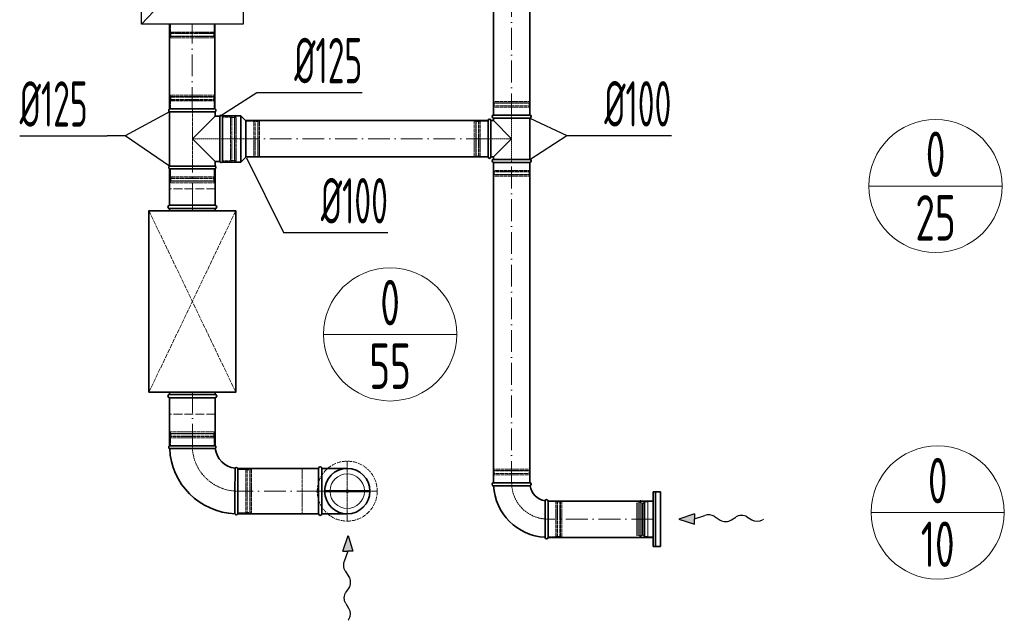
# Model space of a CAD drawing. Header units: millimetres. Extents: x 8221 to 89444, y -105166 to -5578.
# Tile 26 of 118: x 32703 to 35413, y -73420 to -71766. Entities that reach past the tile are written whole.
import ezdxf
from ezdxf.enums import TextEntityAlignment as Align

# ---------------------------------------------------------------- set-up
doc = ezdxf.new("R2010")
doc.units = ezdxf.units.MM
for name, pattern in [('ACAD_ISO02W100', [15, 12, -3]), ('ACAD_ISO10W100', [18, 12, -3, 0, -3]), ('phl_thick', [0])]:
    doc.linetypes.add(name, pattern=pattern)
for name, color, linetype, lineweight in [('VZT_05 ETA (ODVOD) - OBRYS', 6, 'Continuous', 35), ('VZT_06 ETA (ODVOD) - OSA', 6, 'ACAD_ISO10W100', 5), ('VZT_08 ETA (ODVOD) - SKRYTÉ', 6, 'ACAD_ISO02W100', 5), ('VZT_21 ZAŘÍZENÍ - OBRYS', 1, 'Continuous', 30), ('VZT_22 ZAŘÍZENÍ - DETAIL', 8, 'Continuous', 5), ('VZT_30 DISTRIBUČNÍ PRVKY - OBRYS', 1, 'Continuous', 35), ('VZT_31 DISTRIBUČNÍ PRVKY - OSA', 8, 'ACAD_ISO10W100', 5), ('VZT_32 DISTRIBUČNÍ PRVKY - DETAIL', 8, 'Continuous', 5), ('VZT_33 DISTRIBUČNÍ PRVKY - SKRYTÉ', 8, 'ACAD_ISO02W100', 5), ('VZT_35 TLUMIČE HLUKU - OBRYS', 1, 'Continuous', 35), ('VZT_36 TLUMIČE HLUKU - OSA', 1, 'ACAD_ISO10W100', 5), ('VZT_37 TLUMIČE HLUKU - DETAIL', 8, 'ACAD_ISO02W100', 5), ('VZT_50 POPIS - OBECNE', 7, 'Continuous', 13), ('VZT_52 POPIS - DISTRIBUCE', 7, 'Continuous', 5), ('VZT_60_KOTY - DIMENZE', 7, 'Continuous', 5)]:
    doc.layers.add(name, color=color, linetype=linetype, lineweight=lineweight)
doc.layers.add('VZT_07 ETA (ODVOD) - NETISK', color=8, linetype='ACAD_ISO02W100', lineweight=5, plot=False)
doc.layers.add('VZT_39 TLUMIČE HLUKU - NETISK', color=8, linetype='ACAD_ISO02W100', lineweight=5, plot=False)
doc.styles.add('EVORA_125', font='isocp.shx', dxfattribs={"width": 0.6, "height": 125})
doc.styles.add('JS', font='isocp.shx', dxfattribs={"width": 0.6, "height": 125})

# ---------------------------------------------------------------- blocks, each defined once
blk = doc.blocks.new('*U41')
at = {"layer": 'VZT_31 DISTRIBUČNÍ PRVKY - OSA', "color": 0}
for p, q in [((0, 16.5), (0, 82.62)), ((-82.62, 0), (-16.5, 0)), ((16.5, 0), (82.62, 0)), ((0, -82.62), (0, -16.5))]:
    blk.add_line(p, q, dxfattribs=at)
at = {"layer": 'VZT_31 DISTRIBUČNÍ PRVKY - OSA', "color": 0, "linetype": 'Continuous'}
for p, q in [((-8.25, 0), (8.25, 0)), ((0, -8.25), (0, 8.25))]:
    blk.add_line(p, q, dxfattribs=at)

msp = doc.modelspace()

# ---------------------------------------------------------------- linework, layer by layer
at = {"color": 8, "lineweight": 5}
for points in [[(34405.3, -73097.4), (34401.4, -73095.9), (34401.4, -73141.1)], [(34405.5, -73096.4), (34405.5, -73141.1)], [(34417.2, -73097.2), (34417.2, -73141.1)], [(34420.8, -73095.6), (34420.8, -73141.1)], [(34423.5, -73093.6), (34423.5, -73141.1)], [(34446.4, -73092.6), (34431.4, -73092.6), (34431.4, -73189.6), (34446.4, -73189.6)], [(34446.4, -73092.6), (34446.4, -73189.6)], [(34405.3, -73184.8), (34401.4, -73186.3), (34401.4, -73141.1)], [(34405.5, -73185.8), (34405.5, -73141.1)], [(34417.2, -73185), (34417.2, -73141.1)], [(34420.8, -73186.7), (34420.8, -73141.1)], [(34423.5, -73188.6), (34423.5, -73141.1)]]:
    msp.add_lwpolyline(points, dxfattribs=at)
for points in [[(34411.5, -73089), (34410.1, -73094.7, 0.060863), (34410, -73095.4), (34410, -73141.1)], [(34411.5, -73089), (34412.9, -73094.9, -0.058981), (34413, -73095.6), (34413, -73141.1)], [(34431.4, -73093.6), (34423.5, -73093.6, 0.291473), (34421.1, -73095.1, 0.291473)], [(34411.5, -73193.2), (34410.1, -73187.5, -0.060863), (34410, -73186.9), (34410, -73141.1)], [(34411.5, -73193.2), (34412.9, -73187.3, 0.058981), (34413, -73186.7), (34413, -73141.1)], [(34431.4, -73188.6), (34423.5, -73188.6, -0.291473), (34421.1, -73187.1, -0.291473)]]:
    msp.add_lwpolyline(points, format="xyb", dxfattribs=at)
for centre, radius, start, end in [((34410.8, -73105.5), 10.5, 52.1622, 120.2824), ((34417.6, -73093.4), 3.88, 263.3265, 332.5007), ((34410.8, -73176.8), 10.5, 239.7176, 307.8378), ((34417.6, -73188.9), 3.88, 27.4993, 96.6735)]:
    msp.add_arc(centre, radius, start, end, dxfattribs=at)
at = {"layer": 'VZT_05 ETA (ODVOD) - OBRYS'}
for p, q in [((33240.8, -72011.6), (33115.8, -72011.6)), ((33240.8, -72019.2), (33115.8, -72019.2)), ((33115.8, -72019.2), (33115.8, -72168.9)), ((33240.8, -72031.6), (33178.3, -72094.1)), ((33240.8, -72019.2), (33240.8, -72031.6)), ((33253.6, -72031.6), (33240.8, -72031.6)), ((33253.6, -72156.6), (33253.6, -72031.6)), ((33261.3, -72030.6), (33261.3, -72157.6)), ((33261.3, -72030.6), (33311.8, -72030.6)), ((33261.3, -72156.6), (33261.3, -72031.6)), ((33311.8, -72030.6), (33311.8, -72157.6)), ((33325.3, -72044.1), (33311.8, -72030.6)), ((33325.3, -72044.1), (33325.3, -72144.1)), ((33992, -72143.7), (33992, -72043.7)), ((34000, -72143.7), (34000, -72043.7)), ((34000, -72043.7), (34007, -72043.7)), ((34107, -72028.6), (34007, -72028.6)), ((34107, -72036.6), (34007, -72036.6)), ((34007, -72036.6), (34007, -72043.7)), ((34007, -72043.7), (34057, -72093.7)), ((34107, -72036.6), (34107, -72150.6)), ((33178.3, -72094.1), (33240.8, -72156.6)), ((34057, -72093.7), (34007, -72143.7)), ((33325.3, -72144.1), (33311.8, -72157.6)), ((34000, -72143.7), (34007, -72143.7)), ((34007, -72143.7), (34007, -72150.6)), ((34107, -72150.6), (34007, -72150.6)), ((33240.8, -72168.9), (33115.8, -72168.9)), ((33115.8, -72176.6), (33240.8, -72176.6)), ((33253.6, -72156.6), (33240.8, -72156.6)), ((33240.8, -72156.6), (33240.8, -72168.9)), ((33261.3, -72157.6), (33311.8, -72157.6)), ((34107, -72158.6), (34007, -72158.6)), ((33115.8, -72938.9), (33240.8, -72938.9)), ((33303.3, -73001.4), (33303.3, -73126.4)), ((34007, -73041.1), (34107, -73041.1)), ((34007, -73049.1), (34057.2, -73049.1)), ((34157, -73091.1), (34157, -73191.1)), ((34149, -73191.1), (34149, -73141))]:
    msp.add_line(p, q, dxfattribs=at)
for points in [[(34007, -70473.5), (34007, -72028.6)], [(34107, -70473.5), (34107, -72028.6)], [(33115.5, -71777.7), (33115.5, -72011.6)], [(33240.5, -71777.7), (33240.5, -72011.6)], [(33325.3, -72043.7), (33992, -72043.7)], [(33325.3, -72143.7), (33992, -72143.7)], [(33115.8, -72176.6), (33115.8, -72276.6)], [(33240.8, -72176.6), (33240.8, -72276.6)], [(34007, -72158.6), (34007, -73041.1)], [(34107, -72158.6), (34107, -73041.1)], [(33115.8, -72806.6), (33115.8, -72938.9)], [(33240.8, -72806.6), (33240.8, -72938.9)], [(34157, -73091.1), (34446.4, -73091.1)], [(34157, -73191.1), (34446.4, -73191.1)]]:
    msp.add_lwpolyline(points, dxfattribs=at)
at = {"layer": 'VZT_05 ETA (ODVOD) - OBRYS', "elevation": 0}
for points in [[(33303.3, -73001.4), (33525.6, -73001.4)], [(33525.6, -73001.4), (33525.6, -73126.4)], [(33534.6, -73001.4), (33534.6, -73126.4)], [(33534.6, -73001.4), (33604.6, -73001.4)], [(33303.3, -73126.4), (33525.6, -73126.4)], [(33534.6, -73126.4), (33604.6, -73126.4)]]:
    msp.add_lwpolyline(points, dxfattribs=at)
at = {"layer": 'VZT_05 ETA (ODVOD) - OBRYS'}
for centre, radius, start, end in [((33117.4, -72015.4), 4.17, 113.4678, 246.5322), ((33239.1, -72015.4), 4.17, 293.4678, 66.5322), ((33257.4, -72033.2), 4.17, 23.4678, 156.5322), ((33996, -72043.7), 4, 0, 180), ((34007, -72032.6), 4, 90, 270), ((34107, -72032.6), 4, 270, 90), ((33996, -72143.7), 4, 180, 0), ((34007, -72154.6), 4, 90, 270), ((34107, -72154.6), 4, 270, 90), ((33117.4, -72172.7), 4.17, 113.4678, 246.5322), ((33239.1, -72172.7), 4.17, 293.4678, 66.5322), ((33257.4, -72154.9), 4.17, 203.4678, 336.5322), ((33117.4, -72942.8), 4.17, 113.4678, 248.8928), ((33239.1, -72942.8), 4.17, 300.2981, 66.5322), ((33303.3, -72938.9), 187.5, 182.3607, 267.6393), ((33303.3, -72938.9), 62.5, 186.8302, 263.1698), ((33299.4, -73003.1), 4.17, 23.4678, 149.7019), ((33530.1, -73001.4), 4.5, 0, 180), ((33604.6, -73063.9), 62.5, 270, 90), ((34007, -73045.1), 4, 90, 270), ((34107, -73045.1), 4, 279.1478, 90), ((34157, -73041.1), 150, 183.0572, 266.9428), ((34157, -73041.1), 50, 189.1478, 260.8522), ((34153, -73091.1), 4, 0, 170.8522), ((33299.4, -73124.8), 4.17, 201.1072, 336.5322), ((33530.1, -73126.4), 4.5, 180, 0), ((34153, -73191.1), 4, 180, 0)]:
    msp.add_arc(centre, radius, start, end, dxfattribs=at)
for points, knots in [([(33241.2, -72946.4), (33241.2, -72946.4), (33241.1, -72946.4), (33240.8, -72946.4), (33240.5, -72946.4), (33239.5, -72946.4), (33238.7, -72946.4), (33235.5, -72946.4), (33232.4, -72946.4), (33223.5, -72946.5), (33217.3, -72946.5), (33203.2, -72946.5), (33195.3, -72946.6), (33179.1, -72946.6), (33170.9, -72946.6), (33155, -72946.6), (33147.6, -72946.6), (33134.4, -72946.6), (33128.8, -72946.7), (33121.8, -72946.7), (33119.7, -72946.7), (33116.7, -72946.7), (33115.9, -72946.7), (33115.9, -72946.7)], [197.067977, 197.067977, 197.067977, 197.067977, 201.792196, 201.792196, 209.190204, 209.190204, 218.040239, 218.040239, 237.760854, 237.760854, 262.206108, 262.206108, 286.831239, 286.831239, 311.323072, 311.323072, 335.946087, 335.946087, 360.704397, 360.704397, 377.088273, 377.088273, 394.105327, 394.105327, 394.105327, 394.105327]), ([(33295.8, -73001), (33295.8, -73001), (33295.8, -73002.6), (33295.8, -73008.7), (33295.7, -73013.2), (33295.7, -73024.6), (33295.7, -73031.4), (33295.6, -73046.4), (33295.6, -73054.5), (33295.6, -73070.8), (33295.6, -73078.9), (33295.6, -73094.1), (33295.6, -73101.1), (33295.5, -73112.9), (33295.5, -73117.6), (33295.5, -73124.2), (33295.5, -73126), (33295.5, -73126.3), (33295.5, -73126.3), (33295.5, -73126.3)], [0, 0, 0, 0, 24.235852, 24.235852, 48.531845, 48.531845, 73.024415, 73.024415, 97.570898, 97.570898, 122.078339, 122.078339, 146.53579, 146.53579, 170.957495, 170.957495, 195.359468, 195.359468, 197.168246, 197.168246, 197.168246, 197.168246]), ([(34057.2, -73049.1), (34063.6, -73049.1), (34069.9, -73049.1), (34081.9, -73049.1), (34087.5, -73049.1), (34097, -73049.1), (34100.8, -73049.1), (34106.1, -73049.1), (34107.5, -73049.1), (34107.7, -73049.1), (34107.7, -73049.1), (34107.7, -73049.1)], [78.71119, 78.71119, 78.71119, 78.71119, 97.804615, 97.804615, 117.523893, 117.523893, 137.264303, 137.264303, 156.831737, 156.831737, 157.874915, 157.874915, 157.874915, 157.874915]), ([(34149.1, -73090.5), (34149.1, -73090.5), (34149.1, -73091.6), (34149.1, -73096.1), (34149.1, -73099.5), (34149, -73108.4), (34149, -73113.8), (34149, -73125.7), (34149, -73132.2), (34149, -73139.5), (34149, -73140.2), (34149, -73141)], [157.874915, 157.874915, 157.874915, 157.874915, 176.103874, 176.103874, 195.460379, 195.460379, 215.101284, 215.101284, 234.82164, 234.82164, 237.034743, 237.034743, 237.034743, 237.034743])]:
    msp.add_open_spline(points, degree=3, knots=knots, dxfattribs=at)
at = {"layer": 'VZT_06 ETA (ODVOD) - OSA', "ltscale": 5}
for points in [[(34057, -72028.6), (34057, -70473.5)], [(33178, -72011.6), (33178, -71777.7)], [(33992, -72093.7), (33325.3, -72093.7)], [(33178.3, -72276.6), (33178.3, -72176.6)], [(34057, -73041.1), (34057, -72158.6)], [(33178.3, -72938.9), (33178.3, -72806.6)], [(34446.4, -73141.1), (34157, -73141.1)]]:
    msp.add_lwpolyline(points, dxfattribs=at)
at = {"layer": 'VZT_06 ETA (ODVOD) - OSA', "ltscale": 0.3}
for points in [[(34057, -72028.6), (34057, -72158.6)], [(33261.3, -72094.1), (33325.3, -72094.1)], [(33992, -72093.7), (34057, -72093.6)]]:
    msp.add_lwpolyline(points, dxfattribs=at)
at = {"layer": 'VZT_06 ETA (ODVOD) - OSA', "ltscale": 0.3, "elevation": 0}
for points in [[(33261.3, -72094.1), (33178.3, -72094.1)], [(33604.6, -72991.4), (33604.6, -73063.9)], [(33604.6, -73063.9), (33525.6, -73063.9)], [(33677.1, -73063.9), (33604.6, -73063.9)], [(33604.6, -73063.9), (33604.6, -73136.4)]]:
    msp.add_lwpolyline(points, dxfattribs=at)
msp.add_lwpolyline([(33303.3, -73063.9), (33303.3, -73063.9, -0.414214), (33178.3, -72938.9), (33178.3, -72938.9)], format="xyb", dxfattribs=at)
at = {"layer": 'VZT_06 ETA (ODVOD) - OSA', "ltscale": 0.3}
msp.add_lwpolyline([(34157, -73141.1), (34157, -73141.1, -0.414214), (34057, -73041.1), (34057, -73041.1)], format="xyb", dxfattribs=at)
at = {"layer": 'VZT_06 ETA (ODVOD) - OSA', "ltscale": 5, "elevation": 0}
msp.add_lwpolyline([(33525.6, -73063.9), (33303.3, -73063.9)], dxfattribs=at)
at = {"layer": 'VZT_07 ETA (ODVOD) - NETISK', "ltscale": 0.4}
for p, q in [((33118, -71777.7), (33118, -71799.7)), ((33118, -71799.7), (33238, -71799.7)), ((33119, -71799.7), (33119, -71803.2)), ((33237, -71799.7), (33237, -71803.2)), ((33238, -71777.7), (33238, -71799.7)), ((33117, -71803.2), (33239, -71803.2)), ((33117, -71803.2), (33117, -71803.7)), ((33117, -71803.7), (33239, -71803.7)), ((33117, -71810.7), (33239, -71810.7)), ((33117, -71810.7), (33117, -71811.2)), ((33117, -71811.2), (33239, -71811.2)), ((33118, -71811.7), (33238, -71811.7)), ((33118, -71811.7), (33118, -71815.7)), ((33118, -71815.7), (33238, -71815.7)), ((33119, -71803.7), (33119, -71810.7)), ((33119, -71811.2), (33119, -71811.7)), ((33237, -71803.7), (33237, -71810.7)), ((33237, -71811.2), (33237, -71811.7)), ((33238, -71811.7), (33238, -71815.7)), ((33239, -71803.2), (33239, -71803.7)), ((33239, -71810.7), (33239, -71811.2)), ((33239.3, -71978.1), (33117.3, -71978.1)), ((33117.3, -71978.6), (33117.3, -71978.1)), ((33239.3, -71978.6), (33117.3, -71978.6)), ((33239.3, -71985.6), (33117.3, -71985.6)), ((33117.3, -71986.1), (33117.3, -71985.6)), ((33239.3, -71986.1), (33117.3, -71986.1)), ((33238.3, -71973.6), (33118.3, -71973.6)), ((33118.3, -71977.6), (33118.3, -71973.6)), ((33238.3, -71977.6), (33118.3, -71977.6)), ((33238.3, -71989.6), (33118.3, -71989.6)), ((33118.3, -72011.6), (33118.3, -71989.6)), ((33119.3, -71978.1), (33119.3, -71977.6)), ((33119.3, -71985.6), (33119.3, -71978.6)), ((33119.3, -71989.6), (33119.3, -71986.1)), ((33237.3, -71978.1), (33237.3, -71977.6)), ((33237.3, -71985.6), (33237.3, -71978.6)), ((33237.3, -71989.6), (33237.3, -71986.1)), ((33238.3, -71977.6), (33238.3, -71973.6)), ((33238.3, -72011.6), (33238.3, -71989.6)), ((33239.3, -71978.6), (33239.3, -71978.1)), ((33239.3, -71986.1), (33239.3, -71985.6)), ((34106, -71990.6), (34008, -71990.6)), ((34008, -71990.6), (34008, -71994.6)), ((34106, -71990.6), (34106, -71994.6)), ((34107, -71995.1), (34007, -71995.1)), ((34007, -71995.1), (34007, -71995.6)), ((34107, -71995.6), (34007, -71995.6)), ((34107, -72002.6), (34007, -72002.6)), ((34007, -72002.6), (34007, -72003.1)), ((34107, -72003.1), (34007, -72003.1)), ((34106, -71994.6), (34008, -71994.6)), ((34106, -72006.6), (34008, -72006.6)), ((34008, -72006.6), (34008, -72028.6)), ((34009, -71994.6), (34009, -71995.1)), ((34009, -71995.6), (34009, -72002.6)), ((34009, -72003.1), (34009, -72006.6)), ((34105, -71994.6), (34105, -71995.1)), ((34105, -71995.6), (34105, -72002.6)), ((34105, -72003.1), (34105, -72006.6)), ((34106, -72006.6), (34106, -72028.6)), ((34107, -71995.1), (34107, -71995.6)), ((34107, -72002.6), (34107, -72003.1)), ((33261.3, -72034.1), (33283.3, -72034.1)), ((33283.3, -72154.1), (33283.3, -72034.1)), ((33283.3, -72035.1), (33286.8, -72035.1)), ((33286.8, -72155.1), (33286.8, -72033.1)), ((33286.8, -72033.1), (33287.3, -72033.1)), ((33287.3, -72155.1), (33287.3, -72033.1)), ((33287.3, -72035.1), (33294.3, -72035.1)), ((33294.3, -72155.1), (33294.3, -72033.1)), ((33294.3, -72033.1), (33294.8, -72033.1)), ((33294.8, -72155.1), (33294.8, -72033.1)), ((33294.8, -72035.1), (33295.3, -72035.1)), ((33295.3, -72154.1), (33295.3, -72034.1)), ((33295.3, -72034.1), (33299.3, -72034.1)), ((33299.3, -72154.1), (33299.3, -72034.1)), ((33350.8, -72144.1), (33350.8, -72044.1)), ((33351.3, -72044.1), (33350.8, -72044.1)), ((33351.3, -72144.1), (33351.3, -72044.1)), ((33358.3, -72144.1), (33358.3, -72044.1)), ((33358.8, -72044.1), (33358.3, -72044.1)), ((33358.8, -72144.1), (33358.8, -72044.1)), ((33954, -72142.7), (33954, -72044.7)), ((33958, -72044.7), (33954, -72044.7)), ((33958, -72142.7), (33958, -72044.7)), ((33958.5, -72143.7), (33958.5, -72043.7)), ((33959, -72043.7), (33958.5, -72043.7)), ((33959, -72143.7), (33959, -72043.7)), ((33966, -72143.7), (33966, -72043.7)), ((33966.5, -72043.7), (33966, -72043.7)), ((33966.5, -72143.7), (33966.5, -72043.7)), ((33970, -72142.7), (33970, -72044.7)), ((33992, -72044.7), (33970, -72044.7)), ((33347.3, -72045.1), (33325.3, -72045.1)), ((33347.3, -72143.1), (33347.3, -72045.1)), ((33350.8, -72046.1), (33347.3, -72046.1)), ((33358.3, -72046.1), (33351.3, -72046.1)), ((33359.3, -72046.1), (33358.8, -72046.1)), ((33359.3, -72143.1), (33359.3, -72045.1)), ((33363.3, -72045.1), (33359.3, -72045.1)), ((33363.3, -72143.1), (33363.3, -72045.1)), ((33958.5, -72045.7), (33958, -72045.7)), ((33966, -72045.7), (33959, -72045.7)), ((33970, -72045.7), (33966.5, -72045.7)), ((33283.3, -72153.1), (33286.8, -72153.1)), ((33287.3, -72153.1), (33294.3, -72153.1)), ((33294.8, -72153.1), (33295.3, -72153.1)), ((33347.3, -72143.1), (33325.3, -72143.1)), ((33350.8, -72142.1), (33347.3, -72142.1)), ((33351.3, -72144.1), (33350.8, -72144.1)), ((33358.3, -72142.1), (33351.3, -72142.1)), ((33358.8, -72144.1), (33358.3, -72144.1)), ((33359.3, -72142.1), (33358.8, -72142.1)), ((33363.3, -72143.1), (33359.3, -72143.1)), ((33958, -72142.7), (33954, -72142.7)), ((33958.5, -72141.7), (33958, -72141.7)), ((33959, -72143.7), (33958.5, -72143.7)), ((33966, -72141.7), (33959, -72141.7)), ((33966.5, -72143.7), (33966, -72143.7)), ((33970, -72141.7), (33966.5, -72141.7)), ((33992, -72142.7), (33970, -72142.7)), ((33118.3, -72198.6), (33118.3, -72176.6)), ((33238.3, -72198.6), (33238.3, -72176.6)), ((33261.3, -72154.1), (33283.3, -72154.1)), ((33286.8, -72155.1), (33287.3, -72155.1)), ((33294.3, -72155.1), (33294.8, -72155.1)), ((33295.3, -72154.1), (33299.3, -72154.1)), ((34008, -72158.6), (34008, -72180.6)), ((34106, -72158.6), (34106, -72180.6)), ((33239.3, -72202.1), (33117.3, -72202.1)), ((33117.3, -72202.6), (33117.3, -72202.1)), ((33239.3, -72202.6), (33117.3, -72202.6)), ((33238.3, -72198.6), (33118.3, -72198.6)), ((33119.3, -72202.1), (33119.3, -72198.6)), ((33119.3, -72209.6), (33119.3, -72202.6)), ((33237.3, -72202.1), (33237.3, -72198.6)), ((33237.3, -72209.6), (33237.3, -72202.6)), ((33239.3, -72202.6), (33239.3, -72202.1)), ((34107, -72184.1), (34007, -72184.1)), ((34007, -72184.1), (34007, -72184.6)), ((34107, -72184.6), (34007, -72184.6)), ((34107, -72191.6), (34007, -72191.6)), ((34007, -72191.6), (34007, -72192.1)), ((34107, -72192.1), (34007, -72192.1)), ((34106, -72180.6), (34008, -72180.6)), ((34106, -72192.6), (34008, -72192.6)), ((34008, -72192.6), (34008, -72196.6)), ((34106, -72196.6), (34008, -72196.6)), ((34009, -72180.6), (34009, -72184.1)), ((34009, -72184.6), (34009, -72191.6)), ((34009, -72192.1), (34009, -72192.6)), ((34105, -72180.6), (34105, -72184.1)), ((34105, -72184.6), (34105, -72191.6)), ((34105, -72192.1), (34105, -72192.6)), ((34106, -72192.6), (34106, -72196.6)), ((34107, -72184.1), (34107, -72184.6)), ((34107, -72191.6), (34107, -72192.1)), ((33239.3, -72209.6), (33117.3, -72209.6)), ((33117.3, -72210.1), (33117.3, -72209.6)), ((33239.3, -72210.1), (33117.3, -72210.1)), ((33238.3, -72210.6), (33118.3, -72210.6)), ((33118.3, -72214.6), (33118.3, -72210.6)), ((33238.3, -72214.6), (33118.3, -72214.6)), ((33119.3, -72210.6), (33119.3, -72210.1)), ((33237.3, -72210.6), (33237.3, -72210.1)), ((33238.3, -72214.6), (33238.3, -72210.6)), ((33239.3, -72210.1), (33239.3, -72209.6)), ((33117.3, -72905.4), (33239.3, -72905.4)), ((33117.3, -72905.9), (33117.3, -72905.4)), ((33117.3, -72905.9), (33239.3, -72905.9)), ((33118.3, -72900.9), (33238.3, -72900.9)), ((33118.3, -72904.9), (33118.3, -72900.9)), ((33118.3, -72904.9), (33238.3, -72904.9)), ((33119.3, -72905.4), (33119.3, -72904.9)), ((33119.3, -72912.9), (33119.3, -72905.9)), ((33237.3, -72905.4), (33237.3, -72904.9)), ((33237.3, -72912.9), (33237.3, -72905.9)), ((33238.3, -72904.9), (33238.3, -72900.9)), ((33239.3, -72905.9), (33239.3, -72905.4)), ((33117.3, -72912.9), (33239.3, -72912.9)), ((33117.3, -72913.4), (33117.3, -72912.9)), ((33117.3, -72913.4), (33239.3, -72913.4)), ((33118.3, -72916.9), (33238.3, -72916.9)), ((33118.3, -72938.9), (33118.3, -72916.9)), ((33119.3, -72916.9), (33119.3, -72913.4)), ((33237.3, -72916.9), (33237.3, -72913.4)), ((33238.3, -72938.9), (33238.3, -72916.9)), ((33239.3, -72913.4), (33239.3, -72912.9)), ((33303.3, -73003.9), (33325.3, -73003.9)), ((33325.3, -73003.9), (33325.3, -73123.9)), ((33325.3, -73004.9), (33328.8, -73004.9)), ((33328.8, -73002.9), (33328.8, -73124.9)), ((33328.8, -73002.9), (33329.3, -73002.9)), ((33329.3, -73002.9), (33329.3, -73124.9)), ((33329.3, -73004.9), (33336.3, -73004.9)), ((33336.3, -73002.9), (33336.3, -73124.9)), ((33336.3, -73002.9), (33336.8, -73002.9)), ((33336.8, -73002.9), (33336.8, -73124.9)), ((33336.8, -73004.9), (33337.3, -73004.9)), ((33337.3, -73003.9), (33337.3, -73123.9)), ((33337.3, -73003.9), (33341.3, -73003.9)), ((33341.3, -73003.9), (33341.3, -73123.9)), ((34007, -73007.6), (34107, -73007.6)), ((34007, -73008.1), (34007, -73007.6)), ((34007, -73008.1), (34107, -73008.1)), ((34007, -73015.1), (34107, -73015.1)), ((34007, -73015.6), (34007, -73015.1)), ((34007, -73015.6), (34107, -73015.6)), ((34008, -73003.1), (34106, -73003.1)), ((34008, -73007.1), (34008, -73003.1)), ((34008, -73007.1), (34106, -73007.1)), ((34008, -73019.1), (34106, -73019.1)), ((34008, -73041.1), (34008, -73019.1)), ((34009, -73007.6), (34009, -73007.1)), ((34009, -73015.1), (34009, -73008.1)), ((34009, -73019.1), (34009, -73015.6)), ((34105, -73007.6), (34105, -73007.1)), ((34105, -73015.1), (34105, -73008.1)), ((34105, -73019.1), (34105, -73015.6)), ((34106, -73007.1), (34106, -73003.1)), ((34106, -73041.1), (34106, -73019.1)), ((34107, -73008.1), (34107, -73007.6)), ((34107, -73015.6), (34107, -73015.1)), ((34179, -73092.1), (34157, -73092.1)), ((34179, -73190.1), (34179, -73092.1)), ((34182.5, -73093.1), (34179, -73093.1)), ((34182.5, -73191.1), (34182.5, -73091.1)), ((34183, -73091.1), (34182.5, -73091.1)), ((34183, -73191.1), (34183, -73091.1)), ((34190, -73093.1), (34183, -73093.1)), ((34190, -73191.1), (34190, -73091.1)), ((34190.5, -73091.1), (34190, -73091.1)), ((34190.5, -73191.1), (34190.5, -73091.1)), ((34191, -73093.1), (34190.5, -73093.1)), ((34191, -73190.1), (34191, -73092.1)), ((34195, -73092.1), (34191, -73092.1)), ((34195, -73190.1), (34195, -73092.1)), ((33303.3, -73123.9), (33325.3, -73123.9)), ((33325.3, -73122.9), (33328.8, -73122.9)), ((33328.8, -73124.9), (33329.3, -73124.9)), ((33329.3, -73122.9), (33336.3, -73122.9)), ((33336.3, -73124.9), (33336.8, -73124.9)), ((33336.8, -73122.9), (33337.3, -73122.9)), ((33337.3, -73123.9), (33341.3, -73123.9)), ((34179, -73190.1), (34157, -73190.1)), ((34182.5, -73189.1), (34179, -73189.1)), ((34183, -73191.1), (34182.5, -73191.1)), ((34190, -73189.1), (34183, -73189.1)), ((34190.5, -73191.1), (34190, -73191.1)), ((34191, -73189.1), (34190.5, -73189.1)), ((34195, -73190.1), (34191, -73190.1))]:
    msp.add_line(p, q, dxfattribs=at)
at = {"layer": 'VZT_07 ETA (ODVOD) - NETISK', "ltscale": 0.4, "elevation": 0}
for points in [[(33178.3, -72011.6), (33178.3, -72176.6)], [(33525.6, -73001.4), (33480.6, -73001.4), (33480.6, -73126.4), (33525.6, -73126.4)]]:
    msp.add_lwpolyline(points, dxfattribs=at)
at = {"layer": 'VZT_08 ETA (ODVOD) - SKRYTÉ', "ltscale": 2}
msp.add_arc((33604.6, -73063.9), 62.5, 90, 270, dxfattribs=at)
at = {"layer": 'VZT_21 ZAŘÍZENÍ - OBRYS'}
msp.add_lwpolyline([(33038, -71777.7), (33038, -70277.7), (33318, -70277.7), (33318, -71777.7)], close=True, dxfattribs=at)
at = {"layer": 'VZT_22 ZAŘÍZENÍ - DETAIL', "linetype": 'ACAD_ISO02W100', "lineweight": 5, "ltscale": 10}
msp.add_lwpolyline([(33038, -71777.7), (33225.2, -71580.2), (33038, -70762)], dxfattribs=at)
at = {"layer": 'VZT_30 DISTRIBUČNÍ PRVKY - OBRYS'}
msp.add_lwpolyline([(34466.4, -73066.1), (34466.4, -73216.1), (34446.4, -73216.1), (34446.4, -73066.1)], close=True, dxfattribs=at)
msp.add_lwpolyline([(34453.1, -73216.1), (34453.1, -73066.1)], dxfattribs=at)
msp.add_circle((33604.6, -73063.9), 62.5, dxfattribs=at)
at = {"layer": 'VZT_32 DISTRIBUČNÍ PRVKY - DETAIL', "elevation": 0}
for points in [[(33601.1, -73061.9), (33542.1, -73061.9)], [(33601.1, -73065.9), (33542.1, -73065.9)], [(33667.1, -73061.9), (33608.1, -73061.9)], [(33667.1, -73065.9), (33608.1, -73065.9)]]:
    msp.add_lwpolyline(points, dxfattribs=at)
at = {"layer": 'VZT_32 DISTRIBUČNÍ PRVKY - DETAIL'}
for radius in [4, 2]:
    msp.add_circle((33604.6, -73063.9), radius, dxfattribs=at)
for start, end in [(2.4132, 177.5868), (182.4132, 357.5868)]:
    msp.add_arc((33604.6, -73063.9), 47.5, start, end, dxfattribs=at)
at = {"layer": 'VZT_33 DISTRIBUČNÍ PRVKY - SKRYTÉ'}
msp.add_circle((33604.6, -73063.9), 82.5, dxfattribs=at)
at = {"layer": 'VZT_35 TLUMIČE HLUKU - OBRYS'}
for p, q in [((33240.8, -72276.6), (33115.8, -72276.6)), ((33240.8, -72806.6), (33115.8, -72806.6))]:
    msp.add_line(p, q, dxfattribs=at)
for points in [[(33240.8, -72285.6), (33115.8, -72285.6)], [(33115.8, -72285.6), (33115.8, -72291.6)], [(33240.8, -72285.6), (33240.8, -72291.6)], [(33115.8, -72797.6), (33115.8, -72791.6)], [(33240.8, -72797.6), (33115.8, -72797.6)], [(33240.8, -72797.6), (33240.8, -72791.6)]]:
    msp.add_lwpolyline(points, dxfattribs=at)
msp.add_lwpolyline([(33058.8, -72791.6), (33058.8, -72291.6), (33297.8, -72291.6), (33297.8, -72791.6)], close=True, dxfattribs=at)
for centre, start, end in [((33115.8, -72281.1), 90, 270), ((33240.8, -72281.1), 270, 90), ((33115.8, -72802.1), 90, 270), ((33240.8, -72802.1), 270, 90)]:
    msp.add_arc(centre, 4.5, start, end, dxfattribs=at)
at = {"layer": 'VZT_36 TLUMIČE HLUKU - OSA', "ltscale": 5}
for points in [[(33178.3, -72276.6), (33178.3, -72291.6)], [(33178.3, -72806.6), (33178.3, -72791.6)]]:
    msp.add_lwpolyline(points, dxfattribs=at)
at = {"layer": 'VZT_37 TLUMIČE HLUKU - DETAIL', "lineweight": 5}
for points in [[(33058.8, -72791.6), (33297.8, -72291.6)], [(33058.8, -72291.6), (33297.8, -72791.6)]]:
    msp.add_lwpolyline(points, dxfattribs=at)
at = {"layer": 'VZT_39 TLUMIČE HLUKU - NETISK', "ltscale": 2}
for points in [[(33240.8, -72276.6), (33240.8, -72231.6), (33115.8, -72231.6), (33115.8, -72276.6)], [(33240.8, -72806.6), (33240.8, -72851.6), (33115.8, -72851.6), (33115.8, -72806.6)]]:
    msp.add_lwpolyline(points, dxfattribs=at)
at = {"layer": 'VZT_50 POPIS - OBECNE', "color": 0, "lineweight": -2}
for p, q in [((34559.9, -73126.6), (34517.1, -73141.1)), ((34559.9, -73126.6), (34560.1, -73140.5)), ((34517.1, -73141.1), (34560.3, -73154.5)), ((34560.1, -73140.5), (34588.7, -73130.8)), ((34560.3, -73154.5), (34560.1, -73140.5)), ((34614.2, -73133.1), (34630.7, -73143.5)), ((34661.7, -73143.1), (34673.6, -73135.1)), ((34704.6, -73134.7), (34717.5, -73142.9)), ((33592.2, -73228.8), (33606.7, -73186)), ((33606.7, -73186), (33620.1, -73229.1)), ((33592.2, -73228.8), (33606.1, -73229)), ((33606.1, -73229), (33596.4, -73257.6)), ((33620.1, -73229.1), (33606.1, -73229)), ((33598.7, -73283), (33609.1, -73299.5)), ((33608.7, -73330.5), (33600.7, -73342.4)), ((33600.3, -73373.4), (33608.4, -73386.4))]:
    msp.add_line(p, q, dxfattribs=at)
at = {"layer": 'VZT_50 POPIS - OBECNE'}
for p, q in [((34747.7, -73143), (34750.8, -73141.1)), ((33608.5, -73416.5), (33606.7, -73419.6))]:
    msp.add_line(p, q, dxfattribs=at)
at = {"layer": 'VZT_50 POPIS - OBECNE', "color": 0, "lineweight": -2}
for centre, start_param, end_param in [((34598.8, -73142.6), 3.908129, 5.191299), ((34646.1, -73134), 0.766537, 2.375056), ((34689.2, -73144.2), 3.908129, 5.516649), ((34732.9, -73133.3), 0.766537, 2.320574)]:
    msp.add_ellipse(centre, major_axis=(-21.5, -0.3), ratio=0.625, start_param=start_param, end_param=end_param, dxfattribs=at)
at = {"layer": 'VZT_50 POPIS - OBECNE', "color": 0, "lineweight": -2, "extrusion": (0, 0, -1)}
for centre, start_param, end_param in [((33608.2, -73267.7), 3.908129, 5.191299), ((33599.5, -73314.9), 0.766537, 2.375056), ((33609.8, -73358), 3.908129, 5.516649), ((33598.9, -73401.7), 0.766537, 2.320574)]:
    msp.add_ellipse(centre, major_axis=(0.3, 21.5), ratio=0.625, start_param=start_param, end_param=end_param, dxfattribs=at)
at = {"layer": 'VZT_50 POPIS - OBECNE', "color": 0, "lineweight": -2}
for points in [[(34559.9, -73126.6), (34560.3, -73154.5), (34517.1, -73141.1)], [(33592.2, -73228.8), (33620.1, -73229.1), (33606.7, -73186)]]:
    msp.add_solid(points, dxfattribs=at)
at = {"layer": 'VZT_52 POPIS - DISTRIBUCE'}
for p, q in [((35040.1, -72223.8), (35406.9, -72223.8)), ((33539.1, -72632.3), (33905.8, -72632.3)), ((35045.9, -73122.5), (35412.7, -73122.5))]:
    msp.add_line(p, q, dxfattribs=at)
for centre in [(35223.5, -72223.8), (33722.5, -72632.3), (35229.3, -73122.5)]:
    msp.add_circle(centre, 183.4, dxfattribs=at)
at = {"layer": 'VZT_60_KOTY - DIMENZE', "linetype": 'ByBlock', "lineweight": -2}
for p, q in [((33355.4, -71965.8), (33405.4, -71965.8)), ((32993.8, -72085.4), (32943.8, -72085.4)), ((34208.8, -72084.9), (34258.8, -72084.9)), ((33428.9, -72351.9), (33478.9, -72351.9))]:
    msp.add_line(p, q, dxfattribs=at)
for points in [[(33253.6, -72031.6), (33355.4, -71965.8)], [(33405.4, -71965.8), (33646, -71965.8)], [(34107, -72036.6), (34208.8, -72084.9)], [(34107, -72150.6), (34208.8, -72084.9)], [(34258.8, -72084.9), (34496.4, -72084.9)]]:
    msp.add_lwpolyline(points, dxfattribs=at)
at = {"layer": 'VZT_60_KOTY - DIMENZE', "linetype": 'ByBlock', "lineweight": -2, "elevation": 0}
for points in [[(33115.8, -72019.2), (32993.8, -72085.4)], [(32703.2, -72085.4), (32943.8, -72085.4)], [(33115.8, -72168.9), (32993.8, -72085.4)], [(33327.1, -72146.1), (33428.9, -72351.9)], [(33478.9, -72351.9), (33716.5, -72351.9)]]:
    msp.add_lwpolyline(points, dxfattribs=at)

# ---------------------------------------------------------------- block references
at = {"layer": 'VZT_31 DISTRIBUČNÍ PRVKY - OSA', "rotation": 180}
msp.add_blockref('*U41', (33604.6, -73063.9), dxfattribs=at)

# ---------------------------------------------------------------- texts
at = {"layer": 'VZT_52 POPIS - DISTRIBUCE', "ltscale": 50, "style": 'JS', "width": 0.7}
for s, p in [('0', (35223.5, -72136.3)), ('25', (35223.5, -72311.3)), ('0', (33722.5, -72544.8)), ('55', (33722.5, -72719.8)), ('0', (35229.3, -73035)), ('10', (35229.3, -73210))]:
    msp.add_text(s, height=125, dxfattribs=at).set_placement(p, align=Align.MIDDLE_CENTER)
at = {"layer": 'VZT_60_KOTY - DIMENZE', "linetype": 'phl_thick', "char_height": 125, "style": 'EVORA_125'}
for s, insert, attachment_point in [('%%C125', (33646, -71815.8), 3), ('%%C125', (32703.2, -71935.4), 1), ('%%C100', (34496.4, -71934.9), 3), ('%%C100', (33716.5, -72201.9), 3)]:
    msp.add_mtext(s, dxfattribs=dict(at, insert=insert, attachment_point=attachment_point))

doc.saveas('drawing.dxf')
